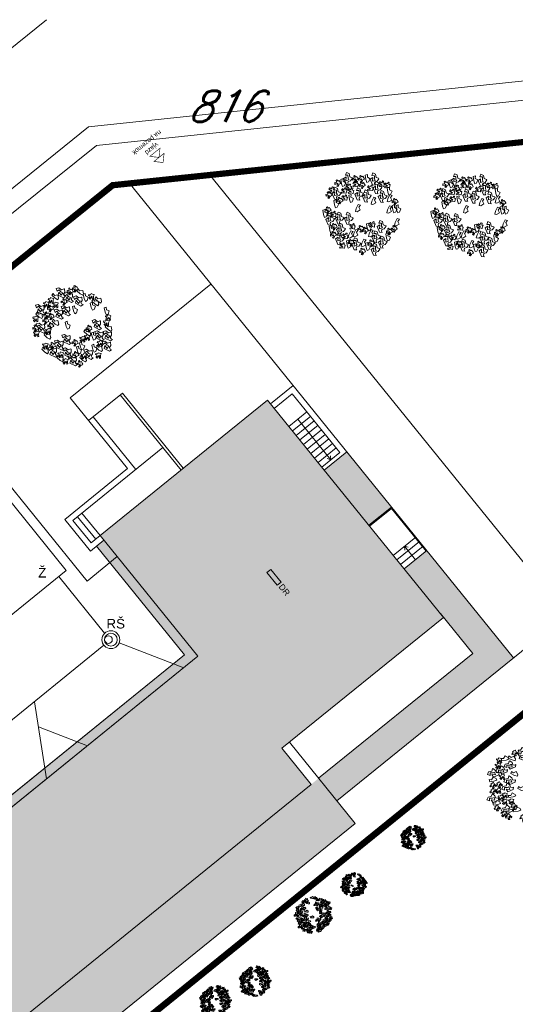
# Model space of a CAD drawing. Header units: millimetres. Extents: x 399756 to 681636, y -205891 to -101508.
# Tile 32 of 33: x 614039 to 639648, y -171884 to -120995. Entities that reach past the tile are written whole.
import ezdxf

# ---------------------------------------------------------------- set-up
doc = ezdxf.new("R2010")
doc.units = ezdxf.units.MM
doc.header["$LTSCALE"] = 10
doc.header["$MEASUREMENT"] = 0
doc.linetypes.add('DASHEDX2', pattern=[38.1, 25.4, -12.7])
for name, color, linetype, lineweight in [('A-znacky', 7, 'Continuous', 9), ('A7_Srafy', 8, 'Continuous', 9), ('A_TENKA', 7, 'Continuous', 5), ('PRIPOJKA SPLASKOVEJ KANALIZACIE', 82, 'Continuous', 30), ('stromy', 7, 'Continuous', 5), ('tenka', 7, 'Continuous', 15), ('ZTI_KANAL_SPLASK-pripojka', 34, 'ST_KANAL_SPLASK_PLNA', 25), ('ZTI_PLYN_VEREJNY', 40, 'ST_KANAL_SPLASK_PLNA', 25), ('ŠRAFY', 8, 'Continuous', 5)]:
    doc.layers.add(name, color=color, linetype=linetype, lineweight=lineweight)
doc.layers.add('N_ZELEN', color=7, linetype='Continuous')
doc.layers.add('P-elektro-pripojka', color=7, linetype='661a', lineweight=50, true_color=0xe00000)
doc.styles.add('ARIAL', font='arial.ttf')
doc.styles.get("Standard").update_dxf_attribs({"font": 'simplex.shx', "width": 0.8})
doc.linetypes.add('661a', pattern='A,1.6,-3.3,1.6,-3.3,1.6,-6.4,[118,ltypeshp.shx,S=0.1,R=0,X=0,Y=0],-6.4,1.6,-3.3,1.6,-3.3', length=34)
doc.linetypes.add('ST_KANAL_SPLASK_PLNA', pattern='A,136,-20,8,[2,st.shx,S=10,R=0,X=0,Y=0],32,[2,st.shx,S=10,R=0,X=0,Y=0],-25', length=221)
doc.linetypes.add('ST_PLYNOVOD_PLNA', pattern='A,136,-20,15,[25,st.shx,S=5,R=0,X=0,Y=0],-30,15,-25', length=241)

# ---------------------------------------------------------------- blocks, each defined once
blk = doc.blocks.new('fdhng')
at = {"layer": 'stromy'}
for p, q in [((522823, -980214), (522849, -980192)), ((522849, -980192), (522893, -980169)), ((522881, -980199), (522875, -980233)), ((522909, -980190), (522881, -980199)), ((522906, -980191), (522890, -980198)), ((522890, -980198), (522904, -980218)), ((522893, -980169), (522909, -980190)), ((522911, -980193), (522906, -980191)), ((522908, -980206), (522911, -980193)), ((522938, -980196), (522922, -980206)), ((522934, -980220), (522945, -980201)), ((522945, -980201), (522938, -980196)), ((523039, -980175), (523039, -980187)), ((523062, -980180), (523039, -980175)), ((523039, -980187), (523059, -980192)), ((523066, -980143), (523050, -980150)), ((523050, -980150), (523064, -980170)), ((523059, -980192), (523068, -980195)), ((523075, -980177), (523062, -980180)), ((523064, -980170), (523075, -980177)), ((523071, -980145), (523066, -980143)), ((523068, -980158), (523071, -980145)), ((523082, -980158), (523068, -980158)), ((523068, -980195), (523080, -980207)), ((523098, -980148), (523082, -980158)), ((523085, -980207), (523094, -980195)), ((523094, -980172), (523105, -980153)), ((523105, -980180), (523094, -980172)), ((523094, -980195), (523105, -980180)), ((523105, -980153), (523098, -980148)), ((523111, -980160), (523102, -980169)), ((523102, -980169), (523114, -980187)), ((523124, -980180), (523111, -980160)), ((523114, -980187), (523118, -980195)), ((523118, -980195), (523118, -980212)), ((523135, -980188), (523124, -980180)), ((523137, -980151), (523132, -980174)), ((523132, -980174), (523135, -980188)), ((523153, -980157), (523137, -980151)), ((523144, -980169), (523155, -980162)), ((523154, -980179), (523144, -980169)), ((523152, -980197), (523174, -980192)), ((523155, -980211), (523152, -980197)), ((523155, -980162), (523153, -980157)), ((523173, -980183), (523154, -980179)), ((523174, -980192), (523173, -980183)), ((523226, -980191), (523210, -980198)), ((523210, -980198), (523224, -980218)), ((523231, -980193), (523226, -980191)), ((523228, -980206), (523231, -980193)), ((523258, -980196), (523242, -980206)), ((523254, -980220), (523265, -980201)), ((523265, -980201), (523258, -980196)), ((522705, -980320), (522749, -980297)), ((522749, -980297), (522765, -980318)), ((522757, -980283), (522807, -980236)), ((522764, -980310), (522757, -980283)), ((522777, -980298), (522764, -980310)), ((522796, -980295), (522777, -980298)), ((522835, -980256), (522794, -980268)), ((522794, -980268), (522814, -980295)), ((522812, -980317), (522796, -980295)), ((522807, -980236), (522835, -980256)), ((522814, -980295), (522828, -980280)), ((522836, -980229), (522823, -980214)), ((522828, -980280), (522860, -980268)), ((522875, -980233), (522836, -980229)), ((522881, -980273), (522849, -980293)), ((522849, -980293), (522849, -980322)), ((522860, -980268), (522851, -980241)), ((522851, -980241), (522883, -980241)), ((522863, -980272), (522854, -980281)), ((522854, -980281), (522866, -980299)), ((522876, -980292), (522863, -980272)), ((522866, -980299), (522870, -980307)), ((522870, -980307), (522870, -980324)), ((522887, -980300), (522876, -980292)), ((522879, -980223), (522879, -980235)), ((522902, -980228), (522879, -980223)), ((522879, -980235), (522899, -980240)), ((522883, -980241), (522881, -980273)), ((522889, -980263), (522884, -980286)), ((522884, -980286), (522887, -980300)), ((522905, -980269), (522889, -980263)), ((522896, -980281), (522907, -980274)), ((522906, -980291), (522896, -980281)), ((522899, -980240), (522908, -980243)), ((522915, -980225), (522902, -980228)), ((522904, -980218), (522915, -980225)), ((522904, -980309), (522926, -980304)), ((522907, -980323), (522904, -980309)), ((522907, -980274), (522905, -980269)), ((522925, -980295), (522906, -980291)), ((522922, -980206), (522908, -980206)), ((522908, -980243), (522920, -980255)), ((522920, -980255), (522925, -980255)), ((522925, -980255), (522934, -980243)), ((522926, -980304), (522925, -980295)), ((522945, -980228), (522934, -980220)), ((522934, -980243), (522945, -980228)), ((522967, -980294), (522993, -980272)), ((522980, -980309), (522967, -980294)), ((523019, -980313), (522980, -980309)), ((522993, -980272), (523037, -980249)), ((523025, -980279), (523019, -980313)), ((523023, -980311), (523023, -980323)), ((523046, -980316), (523023, -980311)), ((523053, -980270), (523025, -980279)), ((523050, -980279), (523034, -980286)), ((523034, -980286), (523048, -980306)), ((523037, -980249), (523053, -980270)), ((523059, -980313), (523046, -980316)), ((523048, -980306), (523059, -980313)), ((523055, -980281), (523050, -980279)), ((523052, -980294), (523055, -980281)), ((523066, -980294), (523052, -980294)), ((523053, -980251), (523103, -980204)), ((523060, -980278), (523053, -980251)), ((523073, -980266), (523060, -980278)), ((523082, -980284), (523066, -980294)), ((523092, -980263), (523073, -980266)), ((523078, -980308), (523089, -980289)), ((523089, -980316), (523078, -980308)), ((523080, -980207), (523085, -980207)), ((523089, -980289), (523082, -980284)), ((523131, -980224), (523090, -980236)), ((523090, -980236), (523110, -980263)), ((523108, -980285), (523092, -980263)), ((523103, -980204), (523131, -980224)), ((523142, -980295), (523108, -980285)), ((523110, -980263), (523124, -980248)), ((523118, -980212), (523121, -980215)), ((523121, -980215), (523136, -980213)), ((523124, -980248), (523156, -980236)), ((523136, -980213), (523155, -980211)), ((523145, -980290), (523142, -980295)), ((523151, -980296), (523142, -980305)), ((523142, -980305), (523154, -980323)), ((523177, -980241), (523145, -980261)), ((523145, -980261), (523145, -980290)), ((523156, -980236), (523147, -980209)), ((523147, -980209), (523179, -980209)), ((523164, -980316), (523151, -980296)), ((523177, -980287), (523172, -980310)), ((523172, -980310), (523175, -980324)), ((523179, -980209), (523177, -980241)), ((523193, -980293), (523177, -980287)), ((523184, -980305), (523195, -980298)), ((523194, -980315), (523184, -980305)), ((523195, -980298), (523193, -980293)), ((523199, -980223), (523199, -980235)), ((523222, -980228), (523199, -980223)), ((523199, -980235), (523219, -980240)), ((523215, -980286), (523241, -980264)), ((523228, -980301), (523215, -980286)), ((523219, -980240), (523228, -980243)), ((523235, -980225), (523222, -980228)), ((523224, -980218), (523235, -980225)), ((523242, -980206), (523228, -980206)), ((523228, -980243), (523240, -980255)), ((523267, -980305), (523228, -980301)), ((523240, -980255), (523245, -980255)), ((523241, -980264), (523285, -980241)), ((523245, -980255), (523254, -980243)), ((523253, -980315), (523303, -980268)), ((523265, -980228), (523254, -980220)), ((523254, -980243), (523265, -980228)), ((523273, -980271), (523267, -980305)), ((523301, -980262), (523273, -980271)), ((523285, -980241), (523301, -980262)), ((523331, -980288), (523290, -980300)), ((523290, -980300), (523310, -980327)), ((523303, -980268), (523331, -980288)), ((523310, -980327), (523324, -980312)), ((523324, -980312), (523356, -980300)), ((523377, -980305), (523345, -980325)), ((523356, -980300), (523347, -980273)), ((523347, -980273), (523379, -980273)), ((523379, -980273), (523377, -980305)), ((522589, -980459), (522639, -980412)), ((522639, -980375), (522639, -980387)), ((522662, -980380), (522639, -980375)), ((522639, -980387), (522659, -980392)), ((522639, -980412), (522667, -980432)), ((522666, -980343), (522650, -980350)), ((522650, -980350), (522664, -980370)), ((522659, -980392), (522668, -980395)), ((522675, -980377), (522662, -980380)), ((522664, -980370), (522675, -980377)), ((522671, -980345), (522666, -980343)), ((522668, -980358), (522671, -980345)), ((522682, -980358), (522668, -980358)), ((522668, -980395), (522680, -980407)), ((522679, -980342), (522705, -980320)), ((522692, -980357), (522679, -980342)), ((522680, -980407), (522685, -980407)), ((522698, -980348), (522682, -980358)), ((522692, -980444), (522683, -980417)), ((522683, -980417), (522715, -980417)), ((522685, -980407), (522694, -980395)), ((522731, -980361), (522692, -980357)), ((522693, -980435), (522743, -980388)), ((522694, -980372), (522705, -980353)), ((522705, -980380), (522694, -980372)), ((522694, -980395), (522705, -980380)), ((522705, -980353), (522698, -980348)), ((522715, -980417), (522713, -980449)), ((522727, -980351), (522727, -980363)), ((522750, -980356), (522727, -980351)), ((522727, -980363), (522747, -980368)), ((522771, -980408), (522730, -980420)), ((522730, -980420), (522750, -980447)), ((522737, -980327), (522731, -980361)), ((522765, -980318), (522737, -980327)), ((522754, -980319), (522738, -980326)), ((522738, -980326), (522752, -980346)), ((522743, -980388), (522771, -980408)), ((522747, -980368), (522756, -980371)), ((522763, -980353), (522750, -980356)), ((522752, -980346), (522763, -980353)), ((522759, -980321), (522754, -980319)), ((522756, -980334), (522759, -980321)), ((522770, -980334), (522756, -980334)), ((522756, -980371), (522768, -980383)), ((522764, -980432), (522796, -980420)), ((522768, -980383), (522773, -980383)), ((522786, -980324), (522770, -980334)), ((522773, -980383), (522782, -980371)), ((522782, -980348), (522793, -980329)), ((522793, -980356), (522782, -980348)), ((522782, -980371), (522793, -980356)), ((522793, -980329), (522786, -980324)), ((522796, -980420), (522787, -980393)), ((522787, -980393), (522819, -980393)), ((522805, -980379), (522855, -980332)), ((522812, -980406), (522805, -980379)), ((522846, -980327), (522812, -980317)), ((522825, -980394), (522812, -980406)), ((522819, -980393), (522817, -980425)), ((522844, -980391), (522825, -980394)), ((522883, -980352), (522842, -980364)), ((522842, -980364), (522862, -980391)), ((522860, -980413), (522844, -980391)), ((522849, -980322), (522846, -980327)), ((522855, -980332), (522883, -980352)), ((522894, -980423), (522860, -980413)), ((522862, -980391), (522876, -980376)), ((522870, -980324), (522873, -980327)), ((522873, -980327), (522888, -980325)), ((522876, -980376), (522908, -980364)), ((522888, -980325), (522907, -980323)), ((522897, -980418), (522894, -980423)), ((522929, -980369), (522897, -980389)), ((522897, -980389), (522897, -980418)), ((522908, -980364), (522899, -980337)), ((522899, -980337), (522931, -980337)), ((522931, -980337), (522929, -980369)), ((523023, -980323), (523043, -980328)), ((523043, -980328), (523052, -980331)), ((523052, -980331), (523064, -980343)), ((523064, -980343), (523069, -980343)), ((523069, -980343), (523078, -980331)), ((523079, -980328), (523070, -980337)), ((523070, -980337), (523082, -980355)), ((523078, -980331), (523089, -980316)), ((523092, -980348), (523079, -980328)), ((523079, -980430), (523105, -980408)), ((523082, -980355), (523086, -980363)), ((523086, -980363), (523086, -980380)), ((523086, -980380), (523089, -980383)), ((523089, -980383), (523104, -980381)), ((523103, -980356), (523092, -980348)), ((523105, -980319), (523100, -980342)), ((523100, -980342), (523103, -980356)), ((523104, -980381), (523123, -980379)), ((523121, -980325), (523105, -980319)), ((523105, -980408), (523149, -980385)), ((523112, -980337), (523123, -980330)), ((523122, -980347), (523112, -980337)), ((523120, -980365), (523142, -980360)), ((523123, -980379), (523120, -980365)), ((523123, -980330), (523121, -980325)), ((523141, -980351), (523122, -980347)), ((523137, -980415), (523131, -980449)), ((523165, -980406), (523137, -980415)), ((523142, -980360), (523141, -980351)), ((523149, -980385), (523165, -980406)), ((523154, -980323), (523158, -980331)), ((523158, -980331), (523158, -980348)), ((523158, -980348), (523161, -980351)), ((523161, -980351), (523176, -980349)), ((523175, -980324), (523164, -980316)), ((523175, -980368), (523166, -980377)), ((523166, -980377), (523178, -980395)), ((523188, -980388), (523175, -980368)), ((523176, -980349), (523195, -980347)), ((523178, -980395), (523182, -980403)), ((523182, -980403), (523182, -980420)), ((523182, -980420), (523185, -980423)), ((523185, -980423), (523200, -980421)), ((523199, -980396), (523188, -980388)), ((523192, -980333), (523214, -980328)), ((523195, -980347), (523192, -980333)), ((523213, -980319), (523194, -980315)), ((523201, -980359), (523196, -980382)), ((523196, -980382), (523199, -980396)), ((523207, -980328), (523198, -980337)), ((523198, -980337), (523210, -980355)), ((523200, -980421), (523219, -980419)), ((523217, -980365), (523201, -980359)), ((523220, -980348), (523207, -980328)), ((523208, -980377), (523219, -980370)), ((523218, -980387), (523208, -980377)), ((523210, -980355), (523214, -980363)), ((523214, -980328), (523213, -980319)), ((523214, -980363), (523214, -980380)), ((523214, -980380), (523217, -980383)), ((523216, -980405), (523238, -980400)), ((523219, -980419), (523216, -980405)), ((523219, -980370), (523217, -980365)), ((523217, -980383), (523232, -980381)), ((523237, -980391), (523218, -980387)), ((523231, -980356), (523220, -980348)), ((523233, -980319), (523228, -980342)), ((523228, -980342), (523231, -980356)), ((523232, -980381), (523251, -980379)), ((523249, -980325), (523233, -980319)), ((523238, -980400), (523237, -980391)), ((523240, -980337), (523251, -980330)), ((523250, -980347), (523240, -980337)), ((523248, -980365), (523270, -980360)), ((523251, -980379), (523248, -980365)), ((523251, -980330), (523249, -980325)), ((523269, -980351), (523250, -980347)), ((523260, -980342), (523253, -980315)), ((523263, -980392), (523254, -980401)), ((523254, -980401), (523266, -980419)), ((523273, -980330), (523260, -980342)), ((523276, -980412), (523263, -980392)), ((523266, -980419), (523270, -980427)), ((523270, -980360), (523269, -980351)), ((523292, -980327), (523273, -980330)), ((523287, -980420), (523276, -980412)), ((523289, -980383), (523284, -980406)), ((523284, -980406), (523287, -980420)), ((523305, -980389), (523289, -980383)), ((523308, -980349), (523292, -980327)), ((523296, -980401), (523307, -980394)), ((523306, -980411), (523296, -980401)), ((523304, -980429), (523326, -980424)), ((523307, -980394), (523305, -980389)), ((523325, -980415), (523306, -980411)), ((523342, -980359), (523308, -980349)), ((523311, -980391), (523311, -980403)), ((523334, -980396), (523311, -980391)), ((523311, -980403), (523331, -980408)), ((523338, -980359), (523322, -980366)), ((523322, -980366), (523336, -980386)), ((523326, -980424), (523325, -980415)), ((523331, -980408), (523340, -980411)), ((523347, -980393), (523334, -980396)), ((523336, -980386), (523347, -980393)), ((523343, -980361), (523338, -980359)), ((523340, -980374), (523343, -980361)), ((523354, -980374), (523340, -980374)), ((523340, -980411), (523352, -980423)), ((523345, -980354), (523342, -980359)), ((523345, -980325), (523345, -980354)), ((523362, -980423), (523346, -980430)), ((523352, -980423), (523357, -980423)), ((523370, -980364), (523354, -980374)), ((523357, -980423), (523366, -980411)), ((523367, -980425), (523362, -980423)), ((523366, -980388), (523377, -980369)), ((523377, -980396), (523366, -980388)), ((523366, -980411), (523377, -980396)), ((523377, -980369), (523370, -980364)), ((522567, -980488), (522558, -980497)), ((522558, -980497), (522570, -980515)), ((522580, -980508), (522567, -980488)), ((522570, -980515), (522574, -980523)), ((522574, -980523), (522574, -980540)), ((522591, -980516), (522580, -980508)), ((522593, -980479), (522588, -980502)), ((522588, -980502), (522591, -980516)), ((522596, -980486), (522589, -980459)), ((522609, -980485), (522593, -980479)), ((522609, -980474), (522596, -980486)), ((522600, -980497), (522611, -980490)), ((522610, -980507), (522600, -980497)), ((522608, -980525), (522630, -980520)), ((522611, -980539), (522608, -980525)), ((522628, -980471), (522609, -980474)), ((522611, -980490), (522609, -980485)), ((522629, -980511), (522610, -980507)), ((522667, -980432), (522626, -980444)), ((522626, -980444), (522646, -980471)), ((522644, -980493), (522628, -980471)), ((522630, -980520), (522629, -980511)), ((522678, -980503), (522644, -980493)), ((522646, -980471), (522660, -980456)), ((522660, -980456), (522692, -980444)), ((522679, -980480), (522670, -980489)), ((522670, -980489), (522682, -980507)), ((522681, -980498), (522678, -980503)), ((522692, -980500), (522679, -980480)), ((522713, -980449), (522681, -980469)), ((522681, -980469), (522681, -980498)), ((522682, -980507), (522686, -980515)), ((522686, -980515), (522686, -980532)), ((522686, -980532), (522689, -980535)), ((522689, -980535), (522704, -980533)), ((522703, -980508), (522692, -980500)), ((522700, -980462), (522693, -980435)), ((522713, -980450), (522700, -980462)), ((522705, -980471), (522700, -980494)), ((522700, -980494), (522703, -980508)), ((522704, -980533), (522723, -980531)), ((522721, -980477), (522705, -980471)), ((522712, -980489), (522723, -980482)), ((522722, -980499), (522712, -980489)), ((522732, -980447), (522713, -980450)), ((522720, -980517), (522742, -980512)), ((522723, -980531), (522720, -980517)), ((522723, -980482), (522721, -980477)), ((522741, -980503), (522722, -980499)), ((522748, -980469), (522732, -980447)), ((522742, -980512), (522741, -980503)), ((522782, -980479), (522748, -980469)), ((522750, -980447), (522764, -980432)), ((522785, -980474), (522782, -980479)), ((522817, -980425), (522785, -980445)), ((522785, -980445), (522785, -980474)), ((522807, -980520), (522798, -980529)), ((522798, -980529), (522810, -980547)), ((522820, -980540), (522807, -980520)), ((522833, -980511), (522828, -980534)), ((522849, -980517), (522833, -980511)), ((522837, -980475), (522887, -980428)), ((522844, -980502), (522837, -980475)), ((522840, -980529), (522851, -980522)), ((522850, -980539), (522840, -980529)), ((522857, -980490), (522844, -980502)), ((522851, -980522), (522849, -980517)), ((522876, -980487), (522857, -980490)), ((522915, -980448), (522874, -980460)), ((522874, -980460), (522894, -980487)), ((522892, -980509), (522876, -980487)), ((522887, -980428), (522915, -980448)), ((522926, -980519), (522892, -980509)), ((522894, -980487), (522908, -980472)), ((522908, -980472), (522940, -980460)), ((522929, -980514), (522926, -980519)), ((522961, -980465), (522929, -980485)), ((522929, -980485), (522929, -980514)), ((522940, -980460), (522931, -980433)), ((522931, -980433), (522963, -980433)), ((522963, -980433), (522961, -980465)), ((523004, -980517), (523038, -980514)), ((523007, -980537), (523004, -980517)), ((523038, -980514), (523088, -980519)), ((523092, -980445), (523079, -980430)), ((523088, -980519), (523089, -980545)), ((523131, -980449), (523092, -980445)), ((523133, -980491), (523183, -980444)), ((523140, -980518), (523133, -980491)), ((523153, -980506), (523140, -980518)), ((523141, -980579), (523191, -980532)), ((523172, -980503), (523153, -980506)), ((523211, -980464), (523170, -980476)), ((523170, -980476), (523190, -980503)), ((523188, -980525), (523172, -980503)), ((523183, -980444), (523211, -980464)), ((523222, -980535), (523188, -980525)), ((523190, -980503), (523204, -980488)), ((523191, -980532), (523219, -980552)), ((523204, -980488), (523236, -980476)), ((523225, -980530), (523222, -980535)), ((523257, -980481), (523225, -980501)), ((523225, -980501), (523225, -980530)), ((523236, -980476), (523227, -980449)), ((523227, -980449), (523259, -980449)), ((523259, -980449), (523257, -980481)), ((523270, -980427), (523270, -980444)), ((523270, -980444), (523273, -980447)), ((523271, -980487), (523271, -980499)), ((523294, -980492), (523271, -980487)), ((523271, -980499), (523291, -980504)), ((523273, -980447), (523288, -980445)), ((523298, -980455), (523282, -980462)), ((523282, -980462), (523296, -980482)), ((523288, -980445), (523307, -980443)), ((523291, -980504), (523300, -980507)), ((523307, -980489), (523294, -980492)), ((523296, -980482), (523307, -980489)), ((523303, -980457), (523298, -980455)), ((523300, -980470), (523303, -980457)), ((523314, -980470), (523300, -980470)), ((523300, -980507), (523312, -980519)), ((523307, -980443), (523304, -980429)), ((523312, -980519), (523317, -980519)), ((523330, -980460), (523314, -980470)), ((523317, -980519), (523326, -980507)), ((523326, -980484), (523337, -980465)), ((523337, -980492), (523326, -980484)), ((523326, -980507), (523337, -980492)), ((523337, -980465), (523330, -980460)), ((523335, -980455), (523335, -980467)), ((523358, -980460), (523335, -980455)), ((523335, -980467), (523355, -980472)), ((523346, -980430), (523360, -980450)), ((523351, -980526), (523377, -980504)), ((523364, -980541), (523351, -980526)), ((523355, -980472), (523364, -980475)), ((523371, -980457), (523358, -980460)), ((523360, -980450), (523371, -980457)), ((523364, -980438), (523367, -980425)), ((523378, -980438), (523364, -980438)), ((523364, -980475), (523376, -980487)), ((523376, -980487), (523381, -980487)), ((523377, -980504), (523421, -980481)), ((523394, -980428), (523378, -980438)), ((523381, -980487), (523390, -980475)), ((523390, -980452), (523401, -980433)), ((523401, -980460), (523390, -980452)), ((523390, -980475), (523401, -980460)), ((523401, -980433), (523394, -980428)), ((523409, -980511), (523403, -980545)), ((523437, -980502), (523409, -980511)), ((523421, -980481), (523437, -980502)), ((522574, -980540), (522577, -980543)), ((522577, -980543), (522592, -980541)), ((522591, -980582), (522617, -980560)), ((522604, -980597), (522591, -980582)), ((522592, -980541), (522611, -980539)), ((522597, -980651), (522647, -980604)), ((522643, -980601), (522604, -980597)), ((522617, -980560), (522661, -980537)), ((522623, -980591), (522623, -980603)), ((522646, -980596), (522623, -980591)), ((522623, -980603), (522643, -980608)), ((522650, -980559), (522634, -980566)), ((522634, -980566), (522648, -980586)), ((522675, -980624), (522634, -980636)), ((522634, -980636), (522654, -980663)), ((522649, -980567), (522643, -980601)), ((522643, -980608), (522652, -980611)), ((522659, -980593), (522646, -980596)), ((522647, -980604), (522675, -980624)), ((522648, -980586), (522659, -980593)), ((522677, -980558), (522649, -980567)), ((522655, -980561), (522650, -980559)), ((522652, -980574), (522655, -980561)), ((522666, -980574), (522652, -980574)), ((522652, -980611), (522664, -980623)), ((522661, -980537), (522677, -980558)), ((522664, -980623), (522669, -980623)), ((522682, -980564), (522666, -980574)), ((522668, -980648), (522700, -980636)), ((522669, -980623), (522678, -980611)), ((522678, -980588), (522689, -980569)), ((522689, -980596), (522678, -980588)), ((522678, -980611), (522689, -980596)), ((522689, -980569), (522682, -980564)), ((522721, -980641), (522689, -980661)), ((522700, -980636), (522691, -980609)), ((522691, -980609), (522723, -980609)), ((522700, -980541), (522734, -980538)), ((522703, -980561), (522700, -980541)), ((522733, -980586), (522703, -980561)), ((522723, -980609), (522721, -980641)), ((522732, -980589), (522766, -980586)), ((522735, -980609), (522732, -980589)), ((522757, -980561), (522733, -980586)), ((522734, -980538), (522784, -980543)), ((522765, -980634), (522735, -980609)), ((522785, -980569), (522757, -980561)), ((522789, -980609), (522765, -980634)), ((522766, -980586), (522816, -980591)), ((522784, -980543), (522785, -980569)), ((522817, -980617), (522789, -980609)), ((522807, -980639), (522807, -980651)), ((522830, -980644), (522807, -980639)), ((522810, -980547), (522814, -980555)), ((522814, -980555), (522814, -980572)), ((522814, -980572), (522817, -980575)), ((522816, -980591), (522817, -980617)), ((522817, -980575), (522832, -980573)), ((522834, -980607), (522818, -980614)), ((522818, -980614), (522832, -980634)), ((522831, -980548), (522820, -980540)), ((522828, -980534), (522831, -980548)), ((522843, -980641), (522830, -980644)), ((522832, -980573), (522851, -980571)), ((522832, -980634), (522843, -980641)), ((522839, -980609), (522834, -980607)), ((522836, -980622), (522839, -980609)), ((522850, -980622), (522836, -980622)), ((522848, -980557), (522870, -980552)), ((522851, -980571), (522848, -980557)), ((522869, -980543), (522850, -980539)), ((522866, -980612), (522850, -980622)), ((522862, -980636), (522873, -980617)), ((522873, -980644), (522862, -980636)), ((522862, -980659), (522873, -980644)), ((522873, -980617), (522866, -980612)), ((522870, -980552), (522869, -980543)), ((523037, -980562), (523007, -980537)), ((523061, -980537), (523037, -980562)), ((523089, -980545), (523061, -980537)), ((523148, -980606), (523141, -980579)), ((523161, -980594), (523148, -980606)), ((523180, -980591), (523161, -980594)), ((523219, -980552), (523178, -980564)), ((523178, -980564), (523198, -980591)), ((523196, -980613), (523180, -980591)), ((523230, -980623), (523196, -980613)), ((523198, -980591), (523212, -980576)), ((523212, -980576), (523244, -980564)), ((523233, -980618), (523230, -980623)), ((523265, -980569), (523233, -980589)), ((523233, -980589), (523233, -980618)), ((523244, -980564), (523235, -980537)), ((523235, -980537), (523267, -980537)), ((523267, -980537), (523265, -980569)), ((523269, -980659), (523319, -980612)), ((523279, -980560), (523270, -980569)), ((523270, -980569), (523282, -980587)), ((523292, -980580), (523279, -980560)), ((523282, -980587), (523286, -980595)), ((523286, -980595), (523286, -980612)), ((523286, -980612), (523289, -980615)), ((523289, -980615), (523304, -980613)), ((523303, -980588), (523292, -980580)), ((523305, -980551), (523300, -980574)), ((523300, -980574), (523303, -980588)), ((523304, -980613), (523323, -980611)), ((523321, -980557), (523305, -980551)), ((523347, -980632), (523306, -980644)), ((523306, -980644), (523326, -980671)), ((523312, -980569), (523323, -980562)), ((523322, -980579), (523312, -980569)), ((523319, -980612), (523347, -980632)), ((523320, -980597), (523342, -980592)), ((523323, -980611), (523320, -980597)), ((523323, -980562), (523321, -980557)), ((523341, -980583), (523322, -980579)), ((523340, -980656), (523372, -980644)), ((523342, -980592), (523341, -980583)), ((523349, -980595), (523399, -980548)), ((523356, -980622), (523349, -980595)), ((523369, -980610), (523356, -980622)), ((523372, -980644), (523363, -980617)), ((523363, -980617), (523395, -980617)), ((523403, -980545), (523364, -980541)), ((523388, -980607), (523369, -980610)), ((523427, -980568), (523386, -980580)), ((523386, -980580), (523406, -980607)), ((523404, -980629), (523388, -980607)), ((523395, -980617), (523393, -980649)), ((523399, -980548), (523427, -980568)), ((523438, -980639), (523404, -980629)), ((523406, -980607), (523420, -980592)), ((523420, -980592), (523452, -980580)), ((523441, -980634), (523438, -980639)), ((523473, -980585), (523441, -980605)), ((523441, -980605), (523441, -980634)), ((523452, -980580), (523443, -980553)), ((523443, -980553), (523475, -980553)), ((523475, -980553), (523473, -980585)), ((522575, -980743), (522575, -980755)), ((522598, -980748), (522575, -980743)), ((522602, -980711), (522586, -980718)), ((522586, -980718), (522600, -980738)), ((522604, -980678), (522597, -980651)), ((522611, -980745), (522598, -980748)), ((522600, -980738), (522611, -980745)), ((522607, -980713), (522602, -980711)), ((522617, -980666), (522604, -980678)), ((522604, -980726), (522607, -980713)), ((522618, -980726), (522604, -980726)), ((522636, -980663), (522617, -980666)), ((522634, -980716), (522618, -980726)), ((522630, -980740), (522641, -980721)), ((522641, -980748), (522630, -980740)), ((522630, -980763), (522641, -980748)), ((522641, -980721), (522634, -980716)), ((522652, -980685), (522636, -980663)), ((522686, -980695), (522652, -980685)), ((522654, -980663), (522668, -980648)), ((522660, -980709), (522694, -980706)), ((522663, -980729), (522660, -980709)), ((522693, -980754), (522663, -980729)), ((522665, -980768), (522709, -980745)), ((522689, -980690), (522686, -980695)), ((522689, -980661), (522689, -980690)), ((522717, -980729), (522693, -980754)), ((522694, -980706), (522744, -980711)), ((522709, -980745), (522725, -980766)), ((522745, -980737), (522717, -980729)), ((522744, -980711), (522745, -980737)), ((522788, -980749), (522822, -980746)), ((522791, -980769), (522788, -980749)), ((522807, -980651), (522827, -980656)), ((522807, -980695), (522807, -980707)), ((522830, -980700), (522807, -980695)), ((522807, -980707), (522827, -980712)), ((522834, -980663), (522818, -980670)), ((522818, -980670), (522832, -980690)), ((522822, -980746), (522872, -980751)), ((522827, -980656), (522836, -980659)), ((522827, -980712), (522836, -980715)), ((522843, -980697), (522830, -980700)), ((522832, -980690), (522843, -980697)), ((522839, -980665), (522834, -980663)), ((522836, -980659), (522848, -980671)), ((522836, -980678), (522839, -980665)), ((522850, -980678), (522836, -980678)), ((522836, -980715), (522848, -980727)), ((522847, -980726), (522873, -980704)), ((522860, -980741), (522847, -980726)), ((522848, -980671), (522853, -980671)), ((522848, -980727), (522853, -980727)), ((522866, -980668), (522850, -980678)), ((522853, -980671), (522862, -980659)), ((522853, -980727), (522862, -980715)), ((522899, -980745), (522860, -980741)), ((522862, -980692), (522873, -980673)), ((522873, -980700), (522862, -980692)), ((522862, -980715), (522873, -980700)), ((522873, -980673), (522866, -980668)), ((522872, -980751), (522873, -980777)), ((522873, -980704), (522917, -980681)), ((522903, -980720), (522894, -980729)), ((522894, -980729), (522906, -980747)), ((522905, -980711), (522899, -980745)), ((522916, -980740), (522903, -980720)), ((522933, -980702), (522905, -980711)), ((522906, -980747), (522910, -980755)), ((522927, -980748), (522916, -980740)), ((522917, -980681), (522933, -980702)), ((522929, -980711), (522924, -980734)), ((522924, -980734), (522927, -980748)), ((522945, -980717), (522929, -980711)), ((522936, -980729), (522947, -980722)), ((522946, -980739), (522936, -980729)), ((522944, -980757), (522966, -980752)), ((522947, -980722), (522945, -980717)), ((522965, -980743), (522946, -980739)), ((522966, -980752), (522965, -980743)), ((523140, -980653), (523174, -980650)), ((523143, -980673), (523140, -980653)), ((523173, -980698), (523143, -980673)), ((523197, -980673), (523173, -980698)), ((523174, -980650), (523224, -980655)), ((523225, -980681), (523197, -980673)), ((523197, -980747), (523247, -980700)), ((523204, -980774), (523197, -980747)), ((523224, -980655), (523225, -980681)), ((523275, -980720), (523234, -980732)), ((523234, -980732), (523254, -980759)), ((523247, -980700), (523275, -980720)), ((523254, -980759), (523268, -980744)), ((523268, -980744), (523300, -980732)), ((523276, -980686), (523269, -980659)), ((523289, -980674), (523276, -980686)), ((523308, -980671), (523289, -980674)), ((523321, -980737), (523289, -980757)), ((523300, -980732), (523291, -980705)), ((523291, -980705), (523323, -980705)), ((523324, -980693), (523308, -980671)), ((523323, -980705), (523321, -980737)), ((523358, -980703), (523324, -980693)), ((523326, -980671), (523340, -980656)), ((523367, -980664), (523358, -980673)), ((523358, -980673), (523370, -980691)), ((523361, -980698), (523358, -980703)), ((523393, -980649), (523361, -980669)), ((523361, -980669), (523361, -980698)), ((523375, -980728), (523366, -980737)), ((523366, -980737), (523378, -980755)), ((523380, -980684), (523367, -980664)), ((523370, -980691), (523374, -980699)), ((523374, -980699), (523374, -980716)), ((523374, -980716), (523377, -980719)), ((523388, -980748), (523375, -980728)), ((523377, -980719), (523392, -980717)), ((523391, -980692), (523380, -980684)), ((523393, -980655), (523388, -980678)), ((523388, -980678), (523391, -980692)), ((523399, -980756), (523388, -980748)), ((523392, -980717), (523411, -980715)), ((523409, -980661), (523393, -980655)), ((523401, -980719), (523396, -980742)), ((523396, -980742), (523399, -980756)), ((523400, -980673), (523411, -980666)), ((523410, -980683), (523400, -980673)), ((523417, -980725), (523401, -980719)), ((523408, -980701), (523430, -980696)), ((523411, -980715), (523408, -980701)), ((523408, -980737), (523419, -980730)), ((523418, -980747), (523408, -980737)), ((523411, -980666), (523409, -980661)), ((523429, -980687), (523410, -980683)), ((523419, -980730), (523417, -980725)), ((523437, -980751), (523418, -980747)), ((523430, -980696), (523429, -980687)), ((523438, -980760), (523437, -980751)), ((522575, -980755), (522595, -980760)), ((522595, -980760), (522604, -980763)), ((522604, -980763), (522616, -980775)), ((522613, -980875), (522663, -980828)), ((522616, -980775), (522621, -980775)), ((522621, -980775), (522630, -980763)), ((522639, -980790), (522665, -980768)), ((522652, -980805), (522639, -980790)), ((522691, -980848), (522650, -980860)), ((522650, -980860), (522670, -980887)), ((522691, -980809), (522652, -980805)), ((522663, -980828), (522691, -980848)), ((522684, -980872), (522716, -980860)), ((522697, -980775), (522691, -980809)), ((522695, -980807), (522695, -980819)), ((522718, -980812), (522695, -980807)), ((522695, -980819), (522715, -980824)), ((522725, -980766), (522697, -980775)), ((522722, -980775), (522706, -980782)), ((522706, -980782), (522720, -980802)), ((522716, -980860), (522707, -980833)), ((522707, -980833), (522739, -980833)), ((522715, -980824), (522724, -980827)), ((522731, -980809), (522718, -980812)), ((522720, -980802), (522731, -980809)), ((522727, -980777), (522722, -980775)), ((522724, -980790), (522727, -980777)), ((522738, -980790), (522724, -980790)), ((522724, -980827), (522736, -980839)), ((522736, -980839), (522741, -980839)), ((522739, -980833), (522737, -980865)), ((522754, -980780), (522738, -980790)), ((522741, -980839), (522750, -980827)), ((522749, -980835), (522799, -980788)), ((522756, -980862), (522749, -980835)), ((522750, -980804), (522761, -980785)), ((522761, -980812), (522750, -980804)), ((522750, -980827), (522761, -980812)), ((522761, -980785), (522754, -980780)), ((522769, -980850), (522756, -980862)), ((522788, -980847), (522769, -980850)), ((522827, -980808), (522786, -980820)), ((522786, -980820), (522806, -980847)), ((522804, -980869), (522788, -980847)), ((522821, -980794), (522791, -980769)), ((522799, -980788), (522827, -980808)), ((522806, -980847), (522820, -980832)), ((522820, -980832), (522852, -980820)), ((522845, -980769), (522821, -980794)), ((522873, -980825), (522841, -980845)), ((522841, -980845), (522841, -980874)), ((522852, -980820), (522843, -980793)), ((522843, -980793), (522875, -980793)), ((522873, -980777), (522845, -980769)), ((522875, -980793), (522873, -980825)), ((522877, -980851), (522927, -980804)), ((522884, -980878), (522877, -980851)), ((522916, -980863), (522897, -980866)), ((522910, -980755), (522910, -980772)), ((522910, -980772), (522913, -980775)), ((522913, -980775), (522928, -980773)), ((522955, -980824), (522914, -980836)), ((522914, -980836), (522934, -980863)), ((522932, -980885), (522916, -980863)), ((522927, -980804), (522955, -980824)), ((522928, -980773), (522947, -980771)), ((522934, -980863), (522948, -980848)), ((522947, -980771), (522944, -980757)), ((522948, -980848), (522980, -980836)), ((523001, -980841), (522969, -980861)), ((522969, -980861), (522969, -980890)), ((522980, -980836), (522971, -980809)), ((522971, -980809), (523003, -980809)), ((523003, -980809), (523001, -980841)), ((523108, -980853), (523142, -980850)), ((523111, -980873), (523108, -980853)), ((523142, -980850), (523192, -980855)), ((523192, -980855), (523193, -980881)), ((523217, -980762), (523204, -980774)), ((523236, -980759), (523217, -980762)), ((523228, -980813), (523262, -980810)), ((523231, -980833), (523228, -980813)), ((523261, -980858), (523231, -980833)), ((523250, -980863), (523234, -980870)), ((523252, -980781), (523236, -980759)), ((523255, -980865), (523250, -980863)), ((523286, -980791), (523252, -980781)), ((523285, -980833), (523261, -980858)), ((523262, -980810), (523312, -980815)), ((523313, -980841), (523285, -980833)), ((523289, -980786), (523286, -980791)), ((523289, -980757), (523289, -980786)), ((523303, -980806), (523329, -980784)), ((523316, -980821), (523303, -980806)), ((523312, -980815), (523313, -980841)), ((523355, -980825), (523316, -980821)), ((523329, -980784), (523373, -980761)), ((523361, -980791), (523355, -980825)), ((523389, -980782), (523361, -980791)), ((523373, -980761), (523389, -980782)), ((523378, -980755), (523382, -980763)), ((523382, -980763), (523382, -980780)), ((523382, -980780), (523385, -980783)), ((523385, -980783), (523400, -980781)), ((523400, -980781), (523419, -980779)), ((523416, -980765), (523438, -980760)), ((523419, -980779), (523416, -980765)), ((522620, -980902), (522613, -980875)), ((522633, -980890), (522620, -980902)), ((522652, -980887), (522633, -980890)), ((522668, -980909), (522652, -980887)), ((522702, -980919), (522668, -980909)), ((522670, -980887), (522684, -980872)), ((522705, -980914), (522702, -980919)), ((522737, -980865), (522705, -980885)), ((522705, -980885), (522705, -980914)), ((522717, -980923), (522767, -980876)), ((522724, -980950), (522717, -980923)), ((522737, -980938), (522724, -980950)), ((522756, -980935), (522737, -980938)), ((522795, -980896), (522754, -980908)), ((522754, -980908), (522774, -980935)), ((522772, -980957), (522756, -980935)), ((522767, -980876), (522795, -980896)), ((522806, -980967), (522772, -980957)), ((522774, -980935), (522788, -980920)), ((522788, -980920), (522820, -980908)), ((522838, -980879), (522804, -980869)), ((522809, -980962), (522806, -980967)), ((522841, -980913), (522809, -980933)), ((522809, -980933), (522809, -980962)), ((522820, -980908), (522811, -980881)), ((522811, -980881), (522843, -980881)), ((522815, -980966), (522841, -980944)), ((522828, -980981), (522815, -980966)), ((522841, -980874), (522838, -980879)), ((522843, -980881), (522841, -980913)), ((522841, -980944), (522885, -980921)), ((522873, -980951), (522867, -980985)), ((522901, -980942), (522873, -980951)), ((522897, -980866), (522884, -980878)), ((522885, -980921), (522901, -980942)), ((522887, -980951), (522887, -980963)), ((522910, -980956), (522887, -980951)), ((522887, -980963), (522907, -980968)), ((522914, -980919), (522898, -980926)), ((522898, -980926), (522912, -980946)), ((522907, -980968), (522916, -980971)), ((522923, -980953), (522910, -980956)), ((522912, -980946), (522923, -980953)), ((522919, -980921), (522914, -980919)), ((522916, -980934), (522919, -980921)), ((522930, -980934), (522916, -980934)), ((522916, -980971), (522928, -980983)), ((522946, -980924), (522930, -980934)), ((522966, -980895), (522932, -980885)), ((522933, -980983), (522942, -980971)), ((522942, -980948), (522953, -980929)), ((522953, -980956), (522942, -980948)), ((522942, -980971), (522953, -980956)), ((522953, -980929), (522946, -980924)), ((522962, -980959), (522946, -980966)), ((522946, -980966), (522960, -980986)), ((522967, -980961), (522962, -980959)), ((522964, -980974), (522967, -980961)), ((522978, -980974), (522964, -980974)), ((522969, -980890), (522966, -980895)), ((522994, -980964), (522978, -980974)), ((522990, -980988), (523001, -980969)), ((523001, -980969), (522994, -980964)), ((523141, -980898), (523111, -980873)), ((523135, -980926), (523161, -980904)), ((523148, -980941), (523135, -980926)), ((523165, -980873), (523141, -980898)), ((523187, -980945), (523148, -980941)), ((523151, -980966), (523177, -980944)), ((523164, -980981), (523151, -980966)), ((523161, -980904), (523205, -980881)), ((523193, -980881), (523165, -980873)), ((523177, -980944), (523221, -980921)), ((523193, -980911), (523187, -980945)), ((523221, -980902), (523193, -980911)), ((523209, -980951), (523203, -980985)), ((523205, -980881), (523221, -980902)), ((523237, -980942), (523209, -980951)), ((523221, -980921), (523237, -980942)), ((523223, -980895), (523223, -980907)), ((523246, -980900), (523223, -980895)), ((523223, -980907), (523243, -980912)), ((523234, -980870), (523248, -980890)), ((523243, -980912), (523252, -980915)), ((523259, -980897), (523246, -980900)), ((523248, -980890), (523259, -980897)), ((523252, -980878), (523255, -980865)), ((523266, -980878), (523252, -980878)), ((523252, -980915), (523264, -980927)), ((523264, -980927), (523269, -980927)), ((523282, -980868), (523266, -980878)), ((523269, -980927), (523278, -980915)), ((523278, -980892), (523289, -980873)), ((523289, -980900), (523278, -980892)), ((523278, -980915), (523289, -980900)), ((523289, -980873), (523282, -980868)), ((522867, -980985), (522828, -980981)), ((522928, -980983), (522933, -980983)), ((522935, -980991), (522935, -981003)), ((522958, -980996), (522935, -980991)), ((522935, -981003), (522955, -981008)), ((522955, -981008), (522964, -981011)), ((522971, -980993), (522958, -980996)), ((522960, -980986), (522971, -980993)), ((522964, -981011), (522976, -981023)), ((522976, -981023), (522981, -981023)), ((522981, -981023), (522990, -981011)), ((523001, -980996), (522990, -980988)), ((522990, -981011), (523001, -980996)), ((523004, -980981), (523038, -980978)), ((523007, -981001), (523004, -980981)), ((523037, -981026), (523007, -981001)), ((523061, -981001), (523037, -981026)), ((523038, -980978), (523088, -980983)), ((523089, -981009), (523061, -981001)), ((523088, -980983), (523089, -981009)), ((523203, -980985), (523164, -980981))]:
    blk.add_line(p, q, dxfattribs=at)

msp = doc.modelspace()

# ---------------------------------------------------------------- hatches: boundary and pattern name
at = {"layer": 'A7_Srafy'}
h = msp.add_hatch(dxfattribs=at)
h.set_pattern_fill('CROSS', color=256, scale=50, angle=39)
h.set_pattern_definition([(39, (-93664.88, 44154.58), (46.93462, 446.55307), [158.75, -476.25]), (129, (-93553.24, 44142.85), (-446.55307, 46.93462), [158.75, -476.25])])
h.paths.add_polyline_path([(622547, -153822), (609685, -164237), (610000, -164625), (623250, -153896), (618389, -147892), (618000, -148207)], flags=17)
h.paths.add_polyline_path([(610946, -177274), (611764, -178284), (612774, -177466), (612837, -177544), (610447, -179479), (609566, -178391), (610713, -177463), (609706, -176220), (609939, -176031)], flags=16)
h.paths.add_polyline_path([(635037, -148469), (633910, -149381), (637450, -153753), (609939, -176031), (607752, -173330), (606373, -174447), (589212, -153256), (587655, -154511), (608893, -180738), (631372, -162535), (630428, -161369), (639559, -153974), (630938, -143328), (629772, -144272), (632116, -147166), (633243, -146254)])
at = {"layer": 'ŠRAFY'}
h = msp.add_hatch(dxfattribs=at)
h.set_pattern_fill('DOTS', color=256, scale=150, angle=321)
h.set_pattern_definition([(321, (-93664.88, 44154.58), (242.38586, 110.12942), [0, -238.125])])
h.paths.add_polyline_path([(605177, -172971), (607567, -171035), (610949, -175213), (629095, -160518), (627585, -158653), (635939, -151888), (626846, -140658), (618200, -147659), (623250, -153896), (603006, -170289)])

# ---------------------------------------------------------------- linework, layer by layer
at = {"layer": 'A-znacky', "const_width": 30}
for points in [[(620763, -128061), (621237, -128113), (621289, -127639)], [(620974, -128324), (621448, -128376), (621500, -127902)]]:
    msp.add_lwpolyline(points, close=True, dxfattribs=at)
at = {"layer": 'A_TENKA', "color": 251, "true_color": 0x666666}
for p, q in [((608756, -126398), (615423, -120995)), ((618796, -129418), (658886, -125188)), ((563396, -174058), (618796, -129418)), ((655706, -144378), (585386, -201318))]:
    msp.add_line(p, q, dxfattribs=at)
at = {"layer": 'A_TENKA'}
for p, q in [((642280, -151772), (623754, -128895)), ((639559, -153974), (619605, -129332)), ((616655, -140546), (623921, -134662)), ((627003, -140852), (628169, -139908)), ((617599, -141712), (619347, -140296)), ((622377, -144276), (619231, -140391)), ((622494, -144182), (619347, -140296)), ((627192, -141085), (628124, -140330)), ((630579, -143361), (628124, -140330)), ((619612, -144199), (616655, -140546)), ((627947, -142018), (628880, -141263)), ((620034, -144243), (617832, -141523)), ((628136, -142251), (629068, -141496)), ((628325, -142484), (629257, -141729)), ((628513, -142717), (629446, -141962)), ((628702, -142950), (629635, -142195)), ((628891, -143184), (629824, -142428)), ((629080, -143417), (630012, -142661)), ((629269, -143650), (630201, -142895)), ((616790, -146871), (621433, -143111)), ((629457, -143883), (630390, -143128)), ((629646, -144116), (630579, -143361)), ((629772, -144272), (630938, -143328)), ((616368, -146826), (619612, -144199)), ((618200, -147659), (617256, -146493)), ((633251, -146184), (632085, -147128)), ((617689, -148459), (616368, -146826)), ((617734, -148037), (616790, -146871)), ((617967, -147848), (617023, -146682)), ((618389, -147892), (617689, -148459)), ((618200, -147659), (617734, -148037)), ((633343, -148682), (634509, -147738)), ((633532, -148915), (634698, -147971)), ((622547, -153822), (618000, -148207)), ((633721, -149148), (634887, -148204)), ((633910, -149381), (635076, -148437)), ((630428, -161369), (642280, -151772)), ((635782, -151693), (637450, -153753)), ((603006, -170289), (623250, -153896)), ((609685, -164237), (622547, -153822)), ((629484, -160203), (637450, -153753)), ((627974, -158338), (631372, -162535)), ((631372, -162535), (608893, -180738))]:
    msp.add_line(p, q, dxfattribs=at)
for points in [[(635939, -151888), (626846, -140658), (618200, -147659), (623250, -153896), (603006, -170289), (605177, -172971), (607567, -171035), (610949, -175213), (629095, -160518), (627585, -158653), (627585, -158653), (627585, -158653), (635939, -151888), (626846, -140658)], [(628413, -141640), (630113, -143738), (630099, -143539), (630113, -143738), (629920, -143683)], [(635076, -148437), (635037, -148469), (633243, -146254), (632116, -147166)], [(609685, -164237), (622547, -153822), (618000, -148207)], [(634493, -148909), (633926, -148210), (634119, -148265), (633926, -148210), (633940, -148409)]]:
    msp.add_lwpolyline(points, dxfattribs=at)
at = {"layer": 'P-elektro-pripojka', "linetype": 'Continuous', "lineweight": 0, "elevation": -30, "flags": 128}
msp.add_lwpolyline([(627339, -150225), (626810, -149571), (627014, -149406), (627543, -150060)], close=True, dxfattribs=at)
at = {"layer": 'PRIPOJKA SPLASKOVEJ KANALIZACIE', "color": 34, "linetype": 'ST_KANAL_SPLASK_PLNA', "lineweight": 20, "ltscale": 0.8}
msp.add_line((617602, -126527), (658571, -122204), dxfattribs=at)
at = {"layer": 'PRIPOJKA SPLASKOVEJ KANALIZACIE', "color": 34, "linetype": 'ByBlock', "lineweight": 20, "ltscale": 0.8}
msp.add_line((561513, -171722), (617602, -126527), dxfattribs=at)
at = {"layer": 'PRIPOJKA SPLASKOVEJ KANALIZACIE', "color": 34, "linetype": 'ST_KANAL_SPLASK_PLNA', "lineweight": 0, "ltscale": 0.8}
for p, q in [((618390, -153328), (607797, -161905)), ((614798, -156250), (615429, -160229)), ((615004, -157546), (617540, -158519))]:
    msp.add_line(p, q, dxfattribs=at)
at = {"layer": 'PRIPOJKA SPLASKOVEJ KANALIZACIE', "color": 34, "linetype": 'ST_KANAL_SPLASK_PLNA', "lineweight": 0, "ltscale": 0.8, "flags": 128}
for points in [[(616058, -149773), (618425, -152710)], [(619181, -153205), (622514, -154494)]]:
    msp.add_lwpolyline(points, dxfattribs=at)
at = {"layer": 'PRIPOJKA SPLASKOVEJ KANALIZACIE', "color": 34, "linetype": 'ByBlock', "lineweight": 0, "ltscale": 0.8}
for radius in [462, 330]:
    msp.add_circle((618750, -153038), radius, dxfattribs=at)
at = {"layer": 'PRIPOJKA SPLASKOVEJ KANALIZACIE', "color": 34, "linetype": 'ST_KANAL_SPLASK_PLNA', "lineweight": 0, "ltscale": 0.8}
msp.add_circle((618626, -153033), 198, dxfattribs=at)
at = {"layer": 'tenka', "linetype": 'DASHEDX2', "ltscale": 10, "const_width": 300}
msp.add_lwpolyline([(563607, -174080), (585408, -201107), (655567, -144297), (658706, -125358), (618855, -129562)], close=True, dxfattribs=at)
at = {"layer": 'ZTI_KANAL_SPLASK-pripojka', "linetype": 'ByBlock', "lineweight": 0, "ltscale": 5}
msp.add_lwpolyline([(609414, -148720), (613300, -145573), (616447, -149459), (612561, -152605)], close=True, dxfattribs=at)
at = {"layer": 'ZTI_PLYN_VEREJNY', "linetype": 'ST_PLYNOVOD_PLNA', "lineweight": 0, "ltscale": 2}
for p, q in [((618000, -127491), (658676, -123199)), ((562141, -172500), (618000, -127491))]:
    msp.add_line(p, q, dxfattribs=at)
msp.add_lwpolyline([(619081, -148747), (617527, -150006), (607939, -138166)], dxfattribs=at)

# ---------------------------------------------------------------- block references
at = {"layer": 'N_ZELEN'}
for p, xscale, yscale, zscale, rotation in [((-4451824, -852115), 4.62, 4.62, 4.62, 70), ((-4446245, -852180), 4.62, 4.62, 4.62, 70), ((-2813870, -3956901), 4.619999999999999, 4.619999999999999, 4.619999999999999, 110), ((1332482, -5040750), 4.4352, 4.4352, 4.4352, 160), ((577510, -1765145), 1.439999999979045, 1.439999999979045, 1.439999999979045, 150), ((1758929, -2285327), 2.16, 2.16, 2.16, 179.9999999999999)]:
    msp.add_blockref('fdhng', p, dxfattribs=dict(at, xscale=xscale, yscale=yscale, zscale=zscale, rotation=rotation))
for p, xscale, yscale, zscale in [((-118762, 1248770), 1.44, 1.44, 1.44), ((-315223, 1594359), 1.8, 1.8, 1.8), ((-317272, 1593347), 1.8, 1.8, 1.8)]:
    msp.add_blockref('fdhng', p, dxfattribs=dict(at, xscale=xscale, yscale=yscale, zscale=zscale))

# ---------------------------------------------------------------- texts
at = {"layer": 'A-znacky', "insert": (620939, -127758), "char_height": 240, "width": 1992.99, "attachment_point": 2, "rotation": 218.7188, "style": 'ARIAL'}
msp.add_mtext('\\pxqc;vjazd \\Pna pozemok', dxfattribs=at)
at = {"layer": 'A_TENKA', "color": 251, "true_color": 0x666666, "oblique": 25.5, "width": 0.918}
msp.add_text('816', height=1600, dxfattribs=at).set_placement((622706, -126268))
at = {"layer": 'P-elektro-pripojka', "linetype": 'Continuous', "style": 'ARIAL'}
msp.add_text('DR', height=315, rotation=309, dxfattribs=at).set_placement((627393, -150314, -30))
at = {"layer": 'ZTI_KANAL_SPLASK-pripojka', "ltscale": 10, "style": 'ARIAL'}
for s, height, p in [('Ž', 495, (614991, -149825)), ('RŠ', 494.9, (618521, -152460))]:
    msp.add_text(s, height=height, dxfattribs=at).set_placement(p)

doc.saveas('drawing.dxf')
